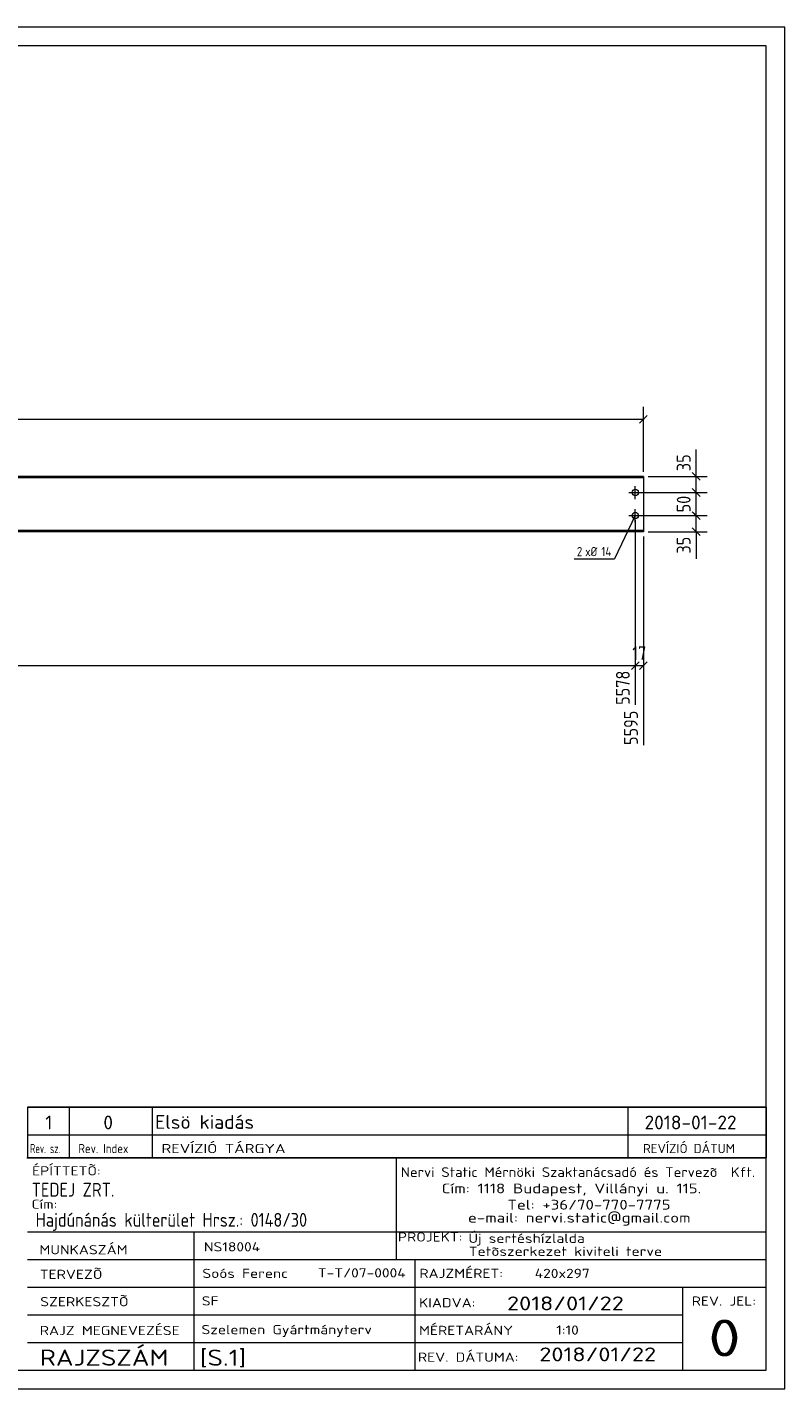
# Model space of a CAD drawing. Header units: millimetres. Extents: x 1 to 419, y 1 to 296.
# Tile 2 of 2: x 255 to 419, y 1 to 296. Entities that reach past the tile are written whole.
import ezdxf

# ---------------------------------------------------------------- set-up
doc = ezdxf.new("R2010")
doc.units = ezdxf.units.MM
doc.header["$LTSCALE"] = 0.6
doc.linetypes.add('XKITLINE00', pattern=[0])
for name, color, linetype, lineweight in [('Bolt', 7, 'Continuous', 0), ('BoltMark', 3, 'Continuous', 0), ('DrawingSheet', 5, 'Continuous', 0), ('OtherObjectType', 1, 'Continuous', 0), ('Part', 2, 'Continuous', 0), ('Z-DIMENSIONS', 1, 'Continuous', 0)]:
    doc.layers.add(name, color=color, linetype=linetype, lineweight=lineweight)
doc.styles.add('ISOCPEUR', font='ISOCPEUR.TTF')

msp = doc.modelspace()

# ---------------------------------------------------------------- linework, layer by layer
at = {"layer": 'Bolt', "color": 4, "linetype": 'XKITLINE00', "lineweight": 0}
for p, q in [((385.23, 195.18), (388.03, 195.18)), ((386.63, 193.78), (386.63, 196.58)), ((385.23, 190.18), (388.03, 190.18)), ((386.63, 188.78), (386.63, 191.58))]:
    msp.add_line(p, q, dxfattribs=at)
for centre in [(386.63, 195.18), (386.63, 190.18)]:
    msp.add_circle(centre, 0.7, dxfattribs=at)
at = {"layer": 'BoltMark', "color": 4, "linetype": 'XKITLINE00', "lineweight": 0}
for p in [(386.63, 190.18), (373.37, 180.79)]:
    msp.add_line(p, (382.13, 180.79), dxfattribs=at)
at = {"layer": 'DrawingSheet', "color": 2, "linetype": 'XKITLINE00', "lineweight": 0}
for p, q in [((419, 296), (1, 296)), ((419, 1), (419, 296)), ((1, 1), (419, 1))]:
    msp.add_line(p, q, dxfattribs=at)
at = {"layer": 'DrawingSheet', "color": 3, "linetype": 'XKITLINE00', "lineweight": 0}
for p, q in [((415, 292), (5, 292)), ((415, 5), (415, 292)), ((5, 5), (415, 5))]:
    msp.add_line(p, q, dxfattribs=at)
at = {"layer": 'OtherObjectType', "color": 7, "linetype": 'XKITLINE00', "lineweight": 0}
for p, q in [((255, 62.05), (415, 62.05)), ((255, 62.05), (255, 56.05)), ((264, 62.05), (264, 56.05)), ((282, 62.05), (282, 56.05)), ((385, 62.05), (385, 56.05)), ((415, 62.05), (415, 56.05)), ((255, 56.05), (255, 51.05)), ((255, 56.05), (415, 56.05)), ((264, 56.05), (264, 51.05)), ((282, 56.05), (282, 51.05)), ((385, 56.05), (385, 51.05)), ((415, 56.05), (415, 51.05)), ((254.84, 51.05), (415, 51.05)), ((415, 51.05), (255, 51.05)), ((334.84, 51), (334.84, 35)), ((414.98, 5), (415, 51.05)), ((254.98, 35), (414.98, 35)), ((290.98, 35), (290.98, 5)), ((334.84, 35), (334.84, 29)), ((254.98, 29), (338.84, 29)), ((338.84, 29), (338.84, 5)), ((338.84, 29), (414.84, 29)), ((254.98, 23), (414.98, 23)), ((396.84, 23), (396.84, 5)), ((254.98, 17), (396.84, 17)), ((254.98, 11), (396.98, 11)), ((254.98, 5), (414.98, 5))]:
    msp.add_line(p, q, dxfattribs=at)
at = {"layer": 'OtherObjectType', "color": 1, "linetype": 'XKITLINE00', "lineweight": 0}
for p, q in [((415, 62.05), (255, 62.05)), ((255, 56.05), (415, 56.05))]:
    msp.add_line(p, q, dxfattribs=at)
at = {"layer": 'Part', "color": 2, "linetype": 'XKITLINE00', "lineweight": 0}
for p, q in [((388.38, 198.68), (205.59, 198.68)), ((388.38, 198.38), (205.59, 198.38)), ((388.38, 198.68), (388.38, 186.98)), ((388.38, 186.98), (205.59, 186.98)), ((388.38, 186.68), (205.59, 186.68)), ((388.38, 186.98), (388.38, 186.68))]:
    msp.add_line(p, q, dxfattribs=at)
at = {"layer": 'Z-DIMENSIONS', "color": 7, "linetype": 'XKITLINE00', "lineweight": 0}
for p, q in [((388.38, 199.68), (388.38, 213.75)), ((19.8, 211.05), (388.38, 211.05)), ((389.23, 211.9), (387.53, 210.2)), ((399.8, 198.68), (399.8, 204.54)), ((399.8, 198.68), (399.8, 204.54)), ((389.38, 198.68), (402.2, 198.68)), ((398.95, 199.53), (400.65, 197.84)), ((399.8, 195.18), (399.8, 198.68)), ((387.63, 195.18), (402.2, 195.18)), ((387.63, 195.18), (402.2, 195.18)), ((398.95, 196.03), (400.65, 194.34)), ((398.95, 196.03), (400.65, 194.34)), ((399.8, 190.18), (399.8, 195.18)), ((386.63, 189.18), (386.63, 162.48)), ((386.63, 189.18), (386.63, 149.17)), ((387.63, 190.18), (402.2, 190.18)), ((387.63, 190.18), (402.2, 190.18)), ((398.95, 191.03), (400.65, 189.34)), ((399.2, 190.78), (400.65, 189.34)), ((399.8, 186.68), (399.8, 190.18)), ((389.38, 186.68), (402.2, 186.68)), ((398.95, 187.53), (400.65, 185.84)), ((399.8, 186.68), (399.8, 180.82)), ((399.8, 186.68), (399.8, 180.82)), ((388.38, 185.68), (388.38, 140.47)), ((21.55, 157.68), (386.63, 157.68)), ((387.23, 158.28), (385.78, 156.84)), ((387.48, 158.53), (385.93, 156.98)), ((386.63, 158.28), (386.63, 149.17)), ((386.63, 157.68), (388.38, 157.68)), ((389.23, 158.53), (387.53, 156.84))]:
    msp.add_line(p, q, dxfattribs=at)
at = {"layer": 'Z-DIMENSIONS', "color": 3}
for p in [(388.38, 211.05), (399.8, 198.68), (399.8, 195.18), (399.8, 195.18), (399.8, 190.18), (399.8, 190.18), (399.8, 186.68), (386.63, 157.68), (386.63, 157.68), (388.38, 157.68)]:
    msp.add_point(p, dxfattribs=at)

# ---------------------------------------------------------------- texts
at = {"layer": 'BoltMark', "color": 4, "style": 'ISOCPEUR', "width": 0.85}
for s, p in [('2', (373.97, 181.39)), ('xØ', (375.77, 181.39)), ('14', (379.29, 181.39))]:
    msp.add_text(s, height=2, dxfattribs=at).set_placement(p)
at = {"layer": 'OtherObjectType', "color": 7, "style": 'ISOCPEUR'}
for s, height, width, p in [('1', 3, 1.017001, (258.82, 57.2)), ('0', 3, 1.017001, (271.4, 57.2)), ('Elsö kiadás', 3, 1.017001, (282.63, 57.31)), ('2018-01-22', 3, 1.017001, (388.62, 57.2)), ('Rev. sz.', 2, 0.68, (255.54, 52.05)), ('Rev. Index', 2, 0.85, (266, 52.05)), ('REVÍZIÓ TÁRGYA', 2, 1.275, (284, 52.05)), ('REVÍZIÓ DÁTUM', 2, 1.02, (388.28, 52.05)), ('ÉPÍTTETÕ:', 2, 1.211571, (255.96, 47.22)), ('Nervi Static Mérnöki\xa0Szaktanácsadó\xa0és\xa0Tervezõ  Kft.', 2.1176, 1.08375, (335.84, 46.88)), ('TEDEJ ZRT.', 3, 0.85, (255.87, 42.62)), ('Cím:\xa01118 Budapest, Villányi u. 115.', 2.1176, 1.250101, (344.68, 43.35)), ('Cím:', 2, 1.211571, (255.84, 40)), ('Tel:\xa0+36/70-770-7775', 2.1176, 1.250101, (358.91, 39.82)), ('Hajdúnánás külterület Hrsz.: 0148/30', 3, 0.85, (256.73, 36.1)), ('e-mail:\xa0nervi.static@gmail.com', 2.1176, 1.250101, (350.38, 37)), ('MUNKASZÁM', 2, 1.211571, (257.55, 30.12)), ('NS18004', 2, 1.211571, (293.17, 30.76)), ('PROJEKT:', 2, 1.211571, (335.18, 32.9)), ('Új sertéshízlalda', 2, 1.211571, (350.47, 32.6)), ('Tetõszerkezet kiviteli terve', 2, 1.211571, (350.54, 29.78)), ('TERVEZÕ', 2, 1.211571, (257.63, 24.79)), ('Soós Ferenc', 2, 1.211571, (292.84, 25)), ('T-T/07-0004', 2, 1.211571, (317.86, 25.11)), ('RAJZMÉRET:', 2, 1.211571, (339.84, 25)), ('420x297', 2, 1.211571, (364.84, 25)), ('SZERKESZTÕ', 2, 1.211571, (257.72, 18.87)), ('SF', 2, 1.211571, (292.72, 19.04)), ('2018/01/22', 3, 1.275, (358.84, 18)), ('REV. JEL:', 2, 1.211571, (398.84, 19)), ('KIADVA:', 2, 1.211571, (339.78, 18.64)), ('RAJZ MEGNEVEZÉSE', 2, 1.211571, (257.62, 12.62)), ('Szelemen Gyártmányterv', 2, 1.211571, (292.65, 12.82)), ('MÉRETARÁNY', 2, 1.211571, (339.78, 12.65)), ('1:10', 2, 1.211571, (369.51, 12.72)), ('0', 8, 1.275, (402.45, 8)), ('RAJZSZÁM', 3.5, 1.211571, (257.62, 6)), ('[S.1]', 3.5, 1.211571, (292.3, 5.99)), ('REV. DÁTUMA:', 2, 1.211571, (339.53, 6.85)), ('2018/01/22', 3, 1.275, (365.83, 6.95))]:
    msp.add_text(s, height=height, dxfattribs=dict(at, width=width)).set_placement(p)
at = {"layer": 'Z-DIMENSIONS', "color": 3, "style": 'ISOCPEUR', "width": 0.85}
for s, p in [('35', (398.6, 199.81)), ('50', (398.6, 190.88)), ('35', (398.6, 181.95)), ('5578', (385.43, 149.17)), ('5595', (387.18, 140.47))]:
    msp.add_text(s, height=3, rotation=90.0002, dxfattribs=at).set_placement(p)
msp.add_text('17', height=3, dxfattribs=at).set_placement((385.96, 158.88))

doc.saveas('drawing.dxf')
